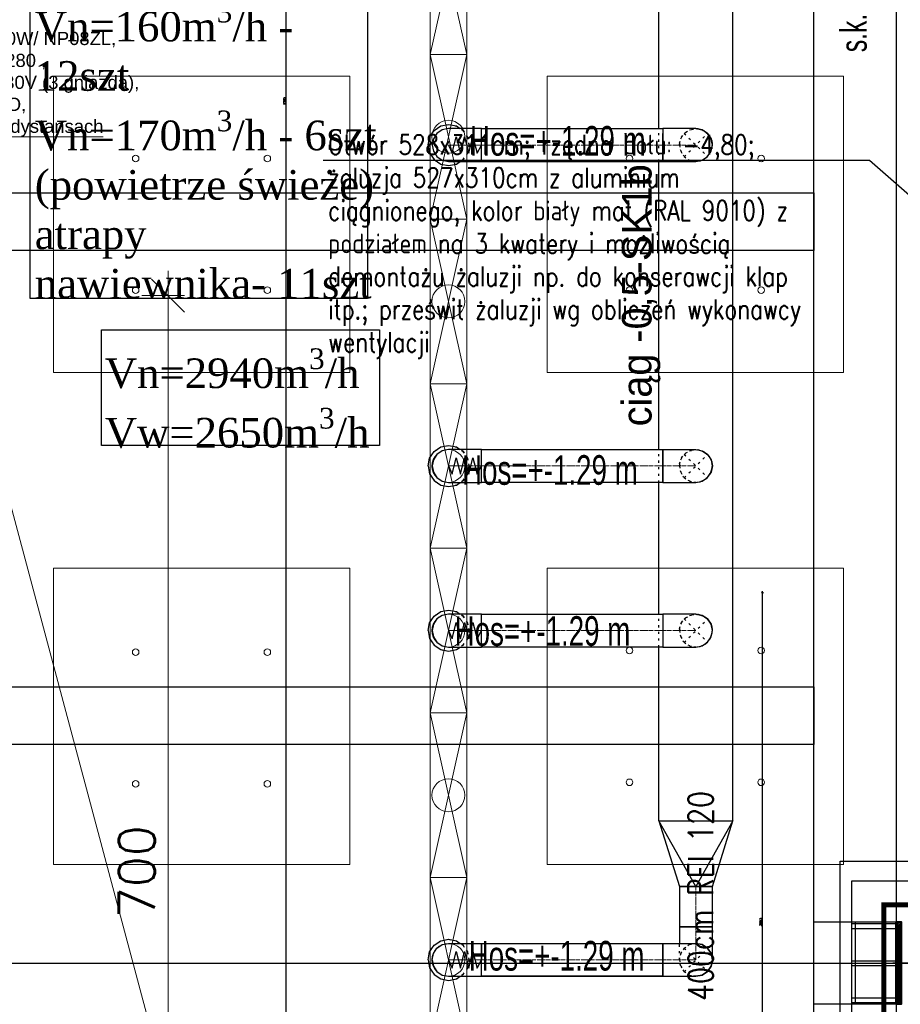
# Model space of a CAD drawing. Header units: centimetres. Extents: x -228435 to 46820, y -89367 to 152985.
# Tile 203 of 252: x 7856 to 13205, y 40750 to 46731. Entities that reach past the tile are written whole.
import ezdxf

# ---------------------------------------------------------------- set-up
doc = ezdxf.new("R2010")
doc.units = ezdxf.units.CM
doc.header["$LTSCALE"] = 50
doc.header["$PDMODE"] = 35
doc.header["$PDSIZE"] = 0.1
for name, pattern in [('CADVENT_CENTERLINE', [9.9, 7.4, -1, 0.5, -1]), ('CADVENT_HIDDEN', [0.8, 0.25, -0.55]), ('Kondygnacja  -0_5$0$HIDDEN', [9.525, 6.35, -3.175]), ('Kondygnacja  -0_5$0$HIDDEN2', [4.7625, 3.175, -1.5875]), ('Osie rzutów$0$DASHDOT2', [12.7, 6.35, -3.175, 0, -3.175])]:
    doc.linetypes.add(name, pattern=pattern)
doc.layers.get('0').update_dxf_attribs({"color": 8})
doc.layers.get('DEFPOINTS').update_dxf_attribs({"color": 8})
for name, color, linetype in [('01-103-Went PP_poziom-0_5$0$L_Nawiew', 3, 'Continuous'), ('bgde-nawiewDETAILS', 1, 'Continuous'), ('bgde-nawiewEXP', 1, 'Continuous'), ('bgde-nawiewHIDDEN', 1, 'Continuous'), ('bgde-tekst', 7, 'Continuous'), ('bgde_AJ_opis', 7, 'Continuous'), ('Kondygnacja  -0_5$0$ARCH_INFO_OPISY', 8, 'Continuous'), ('Kondygnacja  -0_5$0$ARCH_KONSTR_POWYŻEJ RZUTU', 8, 'Kondygnacja  -0_5$0$HIDDEN'), ('Kondygnacja  -0_5$0$ARCH_KONSTR_POWYŻEJ RZUTU_IST', 8, 'Kondygnacja  -0_5$0$HIDDEN2'), ('Kondygnacja  -0_5$0$ARCH_KONSTRUKCJA_NIEWIDOCZNA', 8, 'Continuous'), ('Kondygnacja  -0_5$0$ARCH_OKŁADZINA', 8, 'Continuous'), ('Kondygnacja  -0_5$0$ARCH_SŁUPY', 8, 'Continuous'), ('Kondygnacja -1$0$ARCH_INFO_OPISY', 8, 'Continuous'), ('Osie rzutów$0$ARCH_INFO_OSIE_IST', 8, 'Osie rzutów$0$DASHDOT2'), ('Osie rzutów$0$ARCH_INFO_OSIE_OPISY_IST', 8, 'Continuous')]:
    doc.layers.add(name, color=color, linetype=linetype)
for name, color, linetype, lineweight in [('bgde-nawiewCEN', 7, 'Continuous', 13), ('bgde_AJ_specyfikacja', 2, 'Continuous', 30), ('bgde_nawiewnik', 11, 'Continuous', 5), ('Kondygnacja  -0_5$0$ARCH_INFO_WYMIARY', 8, 'Continuous', 9), ('RYSUNKOWE_NIEDRUK', 8, 'Continuous', 9), ('SU Lampy kwadratowe  -05$0$ARCH_SUFITY_PODWIESZANE', 8, 'Continuous', 9), ('SYSTEMY AV', 8, 'Continuous', 13)]:
    doc.layers.add(name, color=color, linetype=linetype, lineweight=lineweight)
doc.styles.add('-1 sale konferencyjne$0$Arial', font='ARIAL.TTF')
doc.styles.add('Kondygnacja  -0_5$0$BIKTS', font='bikromsw.shx', dxfattribs={"width": 0.8})
doc.styles.add('Kondygnacja  -0_5$0$Romans', font='Romans.shx', dxfattribs={"width": 0.7})
doc.styles.add('Kondygnacja  -0_5$0$ROMANS-50-CM', font='romans.shx', dxfattribs={"width": 0.8, "height": 10})
doc.styles.add('Kondygnacja -1$0$ROMANS-50-CM', font='romans.shx', dxfattribs={"width": 0.8, "height": 10})
doc.styles.add('Kondygnacja -1$0$Standard', font='txt')
doc.styles.add('Romans', font='Romans.shx')
doc.dimstyles.new('Kondygnacja  -0_5$0$Wymiary 1-100', dxfattribs={"dimtxt": 12, "dimasz": 10, "dimexe": 5, "dimexo": 0, "dimgap": 4, "dimtad": 1, "dimrnd": 0.5, "dimzin": 12, "dimdsep": 46, "dimtxsty": 'Kondygnacja  -0_5$0$Romans', "dimblk": 'Kondygnacja  -0_5$0$_Oblique', "dimcen": 10, "dimdle": 10, "dimclrt": 55, "dimazin": 0, "dimtfac": 1, "dimtmove": 1, "dimatfit": 3, "dimfxl": 0, "dimtolj": 1, "dimtzin": 0, "dimarcsym": 0})
doc.dimstyles.new('Kondygnacja -1$0$ISO-25', dxfattribs={"dimtxt": 2.5, "dimasz": 2.5, "dimexe": 1.25, "dimexo": 0.625, "dimtad": 1, "dimtxsty": 'Kondygnacja -1$0$Standard', "dimcen": 2.5, "dimadec": 0, "dimazin": 0, "dimtfac": 1, "dimtmove": 0, "dimatfit": 3, "dimfxl": 0, "dimarcsym": 0})
doc.dimstyles.new('Wymiary 1-200', dxfattribs={"dimtxt": 22, "dimasz": 20, "dimexe": 10, "dimexo": 0, "dimgap": 8, "dimtad": 1, "dimrnd": 0.5, "dimzin": 12, "dimdsep": 46, "dimtxsty": 'Romans', "dimblk": 'OBLIQUE', "dimcen": 0.5, "dimdle": 15, "dimclrt": 55, "dimazin": 0, "dimtfac": 1, "dimtmove": 1, "dimatfit": 3, "dimfxl": 0, "dimtolj": 1, "dimtzin": 0, "dimarcsym": 0})

# ---------------------------------------------------------------- blocks, each defined once
blk = doc.blocks.new('Osie rzutów')
at = {"layer": 'Osie rzutów$0$ARCH_INFO_OSIE_IST', "ltscale": 10}
for p, q in [((4436.04, 8600), (15156.54, 8600)), ((13490, 8600), (13430, 8600))]:
    blk.add_line(p, q, dxfattribs=at)
blk = doc.blocks.new('SU Lampy kwadratowe  -05')
at = {"layer": 'SU Lampy kwadratowe  -05$0$ARCH_SUFITY_PODWIESZANE'}
for points in [[(12920, 9138.86), (13100, 9138.86), (13100, 8958.86), (12920, 8958.86)], [(13220, 9138.86), (13400, 9138.86), (13400, 8958.86), (13220, 8958.86)], [(12920, 8839.86), (13100, 8839.86), (13100, 8659.86), (12920, 8659.86)], [(13220, 8839.86), (13400, 8839.86), (13400, 8659.86), (13220, 8659.86)]]:
    blk.add_lwpolyline(points, close=True, dxfattribs=at)
for centre in [(12970, 9088.86), (13050, 9088.86), (13270, 9088.86), (13350, 9088.86), (12970, 9008.86), (13050, 9008.86), (13270, 9008.86), (13350, 9008.86), (12970, 8788.86), (13050, 8788.86), (13270, 8789.86), (13350, 8789.86), (12970, 8708.86), (13050, 8708.86), (13270, 8709.86), (13350, 8709.86)]:
    blk.add_circle(centre, 2, dxfattribs=at)
blk = doc.blocks.new('Kondygnacja  -0_5$0$_Oblique')
at = {"color": 0, "linetype": 'ByBlock', "lineweight": -2}
blk.add_line((-0.5, -0.5), (0.5, 0.5), dxfattribs=at)
blk = doc.blocks.new('*D116')
at = {"layer": 'DEFPOINTS', "color": 0}
for p in [(15452.3, 43250), (12366.3, 39250.3), (14822.3, 39250.3)]:
    blk.add_point(p, dxfattribs=at)
at = {"layer": 'Kondygnacja  -0_5$0$ARCH_INFO_WYMIARY', "color": 0, "lineweight": -2}
for p, q in [((12374.3, 43250), (12361.3, 43250)), ((12366.3, 43260), (12366.3, 39240.3)), ((12374.3, 39250.3), (12361.3, 39250.3))]:
    blk.add_line(p, q, dxfattribs=at)
at = {"layer": 'Kondygnacja  -0_5$0$ARCH_INFO_WYMIARY', "color": 0, "lineweight": -2, "xscale": 10, "yscale": 10, "zscale": 10}
for p, rotation in [((12366.3, 43250), 90), ((12366.3, 39250.3), 270)]:
    blk.add_blockref('Kondygnacja  -0_5$0$_Oblique', p, dxfattribs=dict(at, rotation=rotation))
at = {"layer": 'Kondygnacja  -0_5$0$ARCH_INFO_WYMIARY', "color": 55, "insert": (12356.3, 41250.1), "char_height": 12, "attachment_point": 5, "rotation": 90, "style": 'Kondygnacja  -0_5$0$Romans'}
blk.add_mtext('\\A1;3999.5', dxfattribs=at)
blk = doc.blocks.new('Kondygnacja  -0_5$0$konstrukcja istniejąca -0.5')
at = {"layer": 'Kondygnacja  -0_5$0$ARCH_KONSTR_POWYŻEJ RZUTU_IST', "ltscale": 10}
for p, q in [((13382, 8625), (13432, 8625)), ((13382, 8575), (13382, 8625)), ((13432, 8575), (13382, 8575))]:
    blk.add_line(p, q, dxfattribs=at)
for points in [[(13432, 9825), (13432, 4975), (13382, 4975)], [(13382, 8625), (13382, 9775)], [(12338, 9067.89), (13382, 9067.89), (13382, 9032.89), (12338, 9032.89)], [(13407, 8625), (13407, 8575)], [(13382, 7425), (13382, 8575)]]:
    blk.add_lwpolyline(points, dxfattribs=at)
at = {"layer": 'Kondygnacja  -0_5$0$ARCH_KONSTR_POWYŻEJ RZUTU_IST', "ltscale": 10, "elevation": 0}
blk.add_lwpolyline([(12338, 8767.89), (13382, 8767.89), (13382, 8732.89), (12338, 8732.89)], dxfattribs=at)
at = {"layer": 'Kondygnacja  -0_5$0$ARCH_KONSTR_POWYŻEJ RZUTU_IST', "style": 'Kondygnacja  -0_5$0$BIKTS', "width": 0.7}
blk.add_text('s.k. -1,565', height=16, rotation=90, dxfattribs=at).set_placement((13414.08, 9153.39))
blk = doc.blocks.new('*D197')
at = {"layer": 'DEFPOINTS', "color": 0}
for p in [(9196, 79785), (9474.1, 79785), (9196, 12690)]:
    blk.add_point(p, dxfattribs=at)
at = {"layer": 'Kondygnacja  -0_5$0$ARCH_INFO_WYMIARY', "color": 0, "lineweight": -2}
for p, q in [((9474.1, 12680), (9474.1, 79795)), ((9466.1, 79785), (9479.1, 79785)), ((9466.1, 12690), (9479.1, 12690))]:
    blk.add_line(p, q, dxfattribs=at)
at = {"layer": 'Kondygnacja  -0_5$0$ARCH_INFO_WYMIARY', "color": 0, "lineweight": -2, "xscale": 10, "yscale": 10, "zscale": 10}
for p, rotation in [((9474.1, 79785), 90), ((9474.1, 12690), 270)]:
    blk.add_blockref('Kondygnacja  -0_5$0$_Oblique', p, dxfattribs=dict(at, rotation=rotation))
at = {"layer": 'Kondygnacja  -0_5$0$ARCH_INFO_WYMIARY', "color": 55, "insert": (9464.1, 46237.5), "char_height": 12, "attachment_point": 5, "rotation": 90, "style": 'Kondygnacja  -0_5$0$Romans'}
blk.add_mtext('\\A1;67095', dxfattribs=at)
blk = doc.blocks.new('*D212')
at = {"layer": 'DEFPOINTS', "color": 0}
for p in [(-30586.3, 81900), (-30681.1, 12489.5), (9064, 12489.5)]:
    blk.add_point(p, dxfattribs=at)
at = {"layer": 'Kondygnacja  -0_5$0$ARCH_INFO_WYMIARY', "color": 0, "lineweight": -2}
for p, q in [((-30673.1, 81900), (-30686.1, 81900)), ((-30681.1, 81910), (-30681.1, 12479.5)), ((-30673.1, 12489.5), (-30686.1, 12489.5))]:
    blk.add_line(p, q, dxfattribs=at)
at = {"layer": 'Kondygnacja  -0_5$0$ARCH_INFO_WYMIARY', "color": 0, "lineweight": -2, "xscale": 10, "yscale": 10, "zscale": 10}
for p, rotation in [((-30681.1, 81900), 90), ((-30681.1, 12489.5), 270)]:
    blk.add_blockref('Kondygnacja  -0_5$0$_Oblique', p, dxfattribs=dict(at, rotation=rotation))
at = {"layer": 'Kondygnacja  -0_5$0$ARCH_INFO_WYMIARY', "color": 55, "insert": (-30691.1, 47194.8), "char_height": 12, "attachment_point": 5, "rotation": 90, "style": 'Kondygnacja  -0_5$0$Romans'}
blk.add_mtext('\\A1;69410.5', dxfattribs=at)
blk = doc.blocks.new('Kondygnacja -1$0$_Dot')
at = {"color": 0, "linetype": 'ByBlock', "lineweight": -2}
blk.add_line((-0.5, 0), (-1, 0), dxfattribs=at)
at = {"color": 0, "linetype": 'ByBlock', "const_width": 0.5}
blk.add_lwpolyline([(-0.25, 0, 1), (0.25, 0, 1)], format="xyb", close=True, dxfattribs=at)
blk = doc.blocks.new('_Oblique')
at = {"color": 0, "linetype": 'ByBlock', "lineweight": -2}
blk.add_line((-0.5, -0.5), (0.5, 0.5), dxfattribs=at)
blk = doc.blocks.new('*D249')
at = {"layer": 'DEFPOINTS', "color": 0}
for p in [(-630.08, 4005.51), (-753.43, 3305.51), (-470.31, 3305.51)]:
    blk.add_point(p, dxfattribs=at)
at = {"layer": 'SYSTEMY AV', "color": 0, "lineweight": -2}
for p, q in [((-470.31, 4020.51), (-470.31, 3290.51)), ((-486.31, 4005.51), (-460.31, 4005.51)), ((-486.31, 3305.51), (-460.31, 3305.51))]:
    blk.add_line(p, q, dxfattribs=at)
at = {"layer": 'SYSTEMY AV', "color": 0, "lineweight": -2, "xscale": 20, "yscale": 20, "zscale": 20}
for p, rotation in [((-470.31, 4005.51), 90), ((-470.31, 3305.51), 270)]:
    blk.add_blockref('_Oblique', p, dxfattribs=dict(at, rotation=rotation))
at = {"layer": 'SYSTEMY AV', "color": 55, "insert": (-489.31, 3655.51), "char_height": 22, "attachment_point": 5, "rotation": 90, "style": 'Romans'}
blk.add_mtext('\\A1;700', dxfattribs=at)
blk = doc.blocks.new('A$C066D7839')
at = {"layer": 'bgde_nawiewnik'}
for p, q in [((-50, -11.15), (-50, 11.15)), ((-50, 11.15), (50, 11.15)), ((-50, -11.15), (50, 11.15)), ((50, -11.15), (-50, 11.15)), ((50, 11.15), (50, -11.15)), ((50, -11.15), (-50, -11.15))]:
    blk.add_line(p, q, dxfattribs=at)
blk.add_circle((0, 0), 10, dxfattribs=at)
blk = doc.blocks.new('A$C59BE0B33')
at = {"layer": 'SYSTEMY AV'}
blk.add_line((-705.157, 4101.924), (-509.758, 4101.997), dxfattribs=at)
blk.add_lwpolyline([(-772.04, 3319.999), (-600, 4005.436), (-416.752, 3319.999)], dxfattribs=at)
at = {"layer": 'SYSTEMY AV', "insert": (-591.253, 4101.967), "char_height": 20, "width": 224.13601, "attachment_point": 8, "style": '-1 sale konferencyjne$0$Arial'}
blk.add_mtext('\\P{\\H0.4x;Projektor NEC NP 4100W/ NP08ZL, \\PWinda Ravell 280 , \\Pdoprowadzić:  zasilanie 230V (3 gniazda), sieć LAN, FO,\\Pmocowanie windy na dystansach }', dxfattribs=at)
at = {"layer": 'SYSTEMY AV'}
dim = blk.add_linear_dim(base=(-470.312, 3305.511), p1=(-630.082, 4005.511), p2=(-753.431, 3305.511), angle=90, dimstyle='Wymiary 1-200', dxfattribs=at)
dim.commit()
dim.dimension.update_dxf_attribs({"geometry": '*D249', "text_midpoint": (-489.312, 3655.511)})

msp = doc.modelspace()

# ---------------------------------------------------------------- hatches: boundary and pattern name
at = {"layer": 'Kondygnacja  -0_5$0$ARCH_SŁUPY', "lineweight": 40}
h = msp.add_hatch(dxfattribs=at)
h.set_pattern_fill('ANSI31', color=256, scale=3, style=0)
h.set_pattern_definition([(45, (1486.883, 8630.142), (-6.735192, 6.735192), [])])
h.paths.add_polyline_path([(13180, 40750), (13210, 40750), (13210, 41250), (13180, 41250)])

# ---------------------------------------------------------------- linework, layer by layer
at = {"layer": 'bgde-nawiewCEN', "linetype": 'CADVENT_CENTERLINE', "ltscale": 0.06}
for p, q in [((10461.284, 45969.937), (10460.81, 45969.937)), ((10462.41, 45969.937), (10461.284, 45969.937)), ((10464.602, 45969.937), (10462.41, 45969.937)), ((10468.217, 45969.937), (10464.602, 45969.937)), ((10473.61, 45969.937), (10468.217, 45969.937)), ((10481.136, 45969.937), (10473.61, 45969.937)), ((10491.15, 45969.937), (10481.136, 45969.937)), ((10504.01, 45969.937), (10491.15, 45969.937)), ((10520.069, 45969.937), (10504.01, 45969.937)), ((10539.684, 45969.937), (10520.069, 45969.937)), ((10563.21, 45969.937), (10539.684, 45969.937)), ((10591.002, 45969.937), (10563.21, 45969.937)), ((10642.113, 45969.937), (10591.002, 45969.937)), ((10660.81, 45969.937), (10642.113, 45969.937)), ((11763.122, 45969.937), (10660.81, 45969.937)), ((11763.122, 45969.937), (11963.122, 45969.937)), ((10461.284, 44020.052), (10460.81, 44020.052)), ((10462.41, 44020.052), (10461.284, 44020.052)), ((10464.602, 44020.052), (10462.41, 44020.052)), ((10468.217, 44020.052), (10464.602, 44020.052)), ((10473.61, 44020.052), (10468.217, 44020.052)), ((10481.136, 44020.052), (10473.61, 44020.052)), ((10491.15, 44020.052), (10481.136, 44020.052)), ((10504.01, 44020.052), (10491.15, 44020.052)), ((10520.069, 44020.052), (10504.01, 44020.052)), ((10539.684, 44020.052), (10520.069, 44020.052)), ((10563.21, 44020.052), (10539.684, 44020.052)), ((10591.002, 44020.052), (10563.21, 44020.052)), ((10642.113, 44020.052), (10591.002, 44020.052)), ((10660.81, 44020.052), (10642.113, 44020.052)), ((11763.122, 44020.052), (10660.81, 44020.052)), ((11763.122, 44020.052), (11963.122, 44020.052)), ((10461.284, 43019.937), (10460.81, 43019.937)), ((10462.41, 43019.937), (10461.284, 43019.937)), ((10464.602, 43019.937), (10462.41, 43019.937)), ((10468.217, 43019.937), (10464.602, 43019.937)), ((10473.61, 43019.937), (10468.217, 43019.937)), ((10481.136, 43019.937), (10473.61, 43019.937)), ((10491.15, 43019.937), (10481.136, 43019.937)), ((10504.01, 43019.937), (10491.15, 43019.937)), ((10520.069, 43019.937), (10504.01, 43019.937)), ((10539.684, 43019.937), (10520.069, 43019.937)), ((10563.21, 43019.937), (10539.684, 43019.937)), ((10591.002, 43019.937), (10563.21, 43019.937)), ((10642.113, 43019.937), (10591.002, 43019.937)), ((10660.81, 43019.937), (10642.113, 43019.937)), ((11763.122, 43019.937), (10660.81, 43019.937)), ((11763.122, 43019.937), (11963.122, 43019.937)), ((11963.122, 41464.937), (11963.122, 41219.937)), ((11963.122, 41219.937), (11963.122, 41019.937)), ((10461.284, 41019.937), (10460.81, 41019.937)), ((10462.41, 41019.937), (10461.284, 41019.937)), ((10464.602, 41019.937), (10462.41, 41019.937)), ((10468.217, 41019.937), (10464.602, 41019.937)), ((10473.61, 41019.937), (10468.217, 41019.937)), ((10481.136, 41019.937), (10473.61, 41019.937)), ((10491.15, 41019.937), (10481.136, 41019.937)), ((10504.01, 41019.937), (10491.15, 41019.937)), ((10520.069, 41019.937), (10504.01, 41019.937)), ((10539.684, 41019.937), (10520.069, 41019.937)), ((10563.21, 41019.937), (10539.684, 41019.937)), ((10591.002, 41019.937), (10563.21, 41019.937)), ((10642.113, 41019.937), (10591.002, 41019.937)), ((10660.81, 41019.937), (10642.113, 41019.937)), ((11763.122, 41019.937), (10660.81, 41019.937)), ((11763.122, 41019.937), (11963.122, 41019.937))]:
    msp.add_line(p, q, dxfattribs=at)
at = {"layer": 'bgde-nawiewDETAILS', "linetype": 'CADVENT_HIDDEN'}
for p, q in [((11892.412, 45899.227), (12033.833, 46040.648)), ((11892.412, 46040.648), (12033.833, 45899.227)), ((11892.412, 43949.341), (12033.833, 44090.763)), ((11892.412, 44090.763), (12033.833, 43949.341)), ((11892.412, 42949.227), (12033.833, 43090.648)), ((11892.412, 43090.648), (12033.833, 42949.227)), ((11892.412, 40949.227), (12033.833, 41090.648)), ((11892.412, 41090.648), (12033.833, 40949.227))]:
    msp.add_line(p, q, dxfattribs=at)
at = {"layer": 'bgde-nawiewEXP', "linetype": 'Continuous'}
for points in [[(11738.122, 41864.937), (12188.122, 41864.937), (12188.122, 48320.066)], [(11738.122, 46069.937), (11738.122, 46919.947)], [(10335.81, 45969.937), (10345.325, 46017.773), (10372.421, 46058.326), (10412.974, 46085.422), (10460.81, 46094.937), (10508.645, 46085.422), (10531.82, 46069.937)], [(10660.81, 45869.937), (10660.81, 46069.937), (11763.122, 46069.937), (11763.122, 46008.206)], [(11763.122, 45869.937), (11963.122, 45869.937), (12001.391, 45877.549), (12033.833, 45899.227), (12055.51, 45931.669), (12063.122, 45969.937), (12055.51, 46008.206), (12033.833, 46040.648), (12001.391, 46062.325), (11963.122, 46069.937), (11763.122, 46069.937), (11763.122, 45969.937)], [(11963.122, 46069.937), (12001.391, 46062.325), (12008.239, 46057.749)], [(11966.328, 46068.609), (11974.537, 46069.284), (12011.686, 46057.353), (12029.042, 46042.633)], [(10660.81, 45869.937), (11763.122, 45869.937), (11763.122, 46008.206)], [(11763.122, 46008.206), (11763.122, 46040.648)], [(11763.122, 46008.206), (11763.122, 45969.937)], [(12014.911, 46053.291), (12033.833, 46040.648), (12055.51, 46008.206), (12057.117, 46000.127)], [(12035.161, 46037.442), (12041.442, 46032.114), (12059.275, 45997.41), (12061.138, 45974.729)], [(10335.81, 45969.937), (10345.325, 45922.102), (10372.421, 45881.549), (10412.974, 45854.452), (10460.81, 45844.937), (10508.645, 45854.452), (10531.82, 45869.937)], [(11763.122, 45931.669), (11763.122, 45969.937)], [(11763.122, 45969.937), (11763.122, 45931.669)], [(12035.818, 45904.018), (12050.538, 45921.373), (12062.469, 45958.523), (12061.795, 45966.732)], [(12050.934, 45924.821), (12055.51, 45931.669), (12063.122, 45969.937), (12058.683, 45992.257)], [(11763.122, 45899.227), (11763.122, 45931.669)], [(11763.122, 45931.669), (11763.122, 45899.227)], [(11763.122, 45877.549), (11763.122, 45899.227)], [(11763.122, 45899.227), (11763.122, 45877.549)], [(11763.122, 45869.937), (11763.122, 45877.549)], [(11763.122, 45877.549), (11763.122, 45869.937)], [(11967.914, 45871.922), (11990.595, 45873.785), (12025.3, 45891.617), (12030.627, 45897.899)], [(11993.313, 45875.942), (12001.391, 45877.549), (12033.833, 45899.227), (12046.476, 45918.149)], [(11738.122, 44120.052), (11738.122, 45869.937)], [(11963.122, 45869.937), (11985.442, 45874.377)], [(10335.81, 44020.052), (10345.325, 44067.887), (10372.421, 44108.44), (10412.974, 44135.537), (10460.81, 44145.052), (10508.645, 44135.537), (10531.82, 44120.052)], [(11763.122, 43920.052), (11763.122, 44120.052), (11963.122, 44120.052), (12001.391, 44112.44), (12008.862, 44107.448)], [(11963.122, 44120.052), (12001.391, 44112.44), (12033.833, 44090.763), (12015.777, 44102.828)], [(11966.546, 44118.634), (11975.508, 44119.282), (12012.539, 44106.989), (12028.962, 44092.78)], [(12033.833, 44090.763), (12055.51, 44058.32), (12057.263, 44049.507)], [(12033.833, 44090.763), (12055.51, 44058.32), (12063.122, 44020.052), (12058.886, 44041.351)], [(12035.251, 44087.339), (12042.047, 44081.46), (12059.539, 44046.583), (12061.105, 44024.923)], [(10335.81, 44020.052), (10345.325, 43972.216), (10372.421, 43931.664), (10412.974, 43904.567), (10460.81, 43895.052), (10508.645, 43904.567), (10531.82, 43920.052)], [(12001.391, 43927.664), (12033.833, 43949.341), (12055.51, 43981.784), (12050.518, 43974.312)], [(12001.391, 43927.664), (12033.833, 43949.341), (12045.898, 43967.398)], [(12035.851, 43954.212), (12050.059, 43970.635), (12062.352, 44007.666), (12061.704, 44016.629)], [(11738.122, 43119.937), (11738.122, 43920.052)], [(11763.122, 43920.052), (11963.122, 43920.052), (11984.421, 43924.289)], [(11963.122, 43920.052), (12001.391, 43927.664), (11992.578, 43925.911)], [(11967.993, 43922.07), (11989.653, 43923.636), (12024.531, 43941.128), (12030.41, 43947.923)], [(10335.81, 43019.937), (10345.325, 43067.773), (10372.421, 43108.326), (10412.974, 43135.422), (10460.81, 43144.937), (10508.645, 43135.422), (10531.82, 43119.937)], [(11963.122, 43119.937), (12001.391, 43112.325), (12009.212, 43107.099)], [(11966.662, 43118.471), (11976.047, 43119.098), (12013.011, 43106.604), (12028.932, 43092.678)], [(12016.246, 43102.399), (12033.833, 43090.648), (12055.51, 43058.206), (12057.346, 43048.98)], [(12035.299, 43087.108), (12042.379, 43080.915), (12059.682, 43045.943), (12061.092, 43024.839)], [(10335.81, 43019.937), (10345.325, 42972.102), (10372.421, 42931.549), (10412.974, 42904.452), (10460.81, 42894.937), (10508.645, 42904.452), (10531.82, 42919.937)], [(12035.863, 42954.128), (12049.789, 42970.049), (12062.284, 43007.012), (12061.656, 43016.398)], [(12050.284, 42973.848), (12055.51, 42981.669), (12063.122, 43019.937), (12058.996, 43040.683)], [(11968.024, 42921.968), (11989.129, 42923.378), (12024.101, 42940.68), (12030.294, 42947.76)], [(11992.165, 42925.714), (12001.391, 42927.549), (12033.833, 42949.227), (12045.584, 42966.814)], [(11738.122, 41864.937), (11738.122, 42919.937)], [(11963.122, 42919.937), (11983.868, 42924.064)], [(11738.122, 41864.937), (11863.122, 41464.937), (12063.122, 41464.937), (12188.122, 41864.937)], [(11863.122, 41464.937), (12063.122, 41464.937)], [(11763.122, 40919.937), (11963.122, 40919.937), (12001.391, 40927.549), (12033.833, 40949.227), (12055.51, 40981.669), (12063.122, 41019.937), (12055.51, 41058.206), (12033.833, 41090.648), (12001.391, 41112.325), (11963.122, 41119.937), (12001.391, 41112.325), (12033.833, 41090.648), (12055.51, 41058.206), (12063.122, 41019.937), (12055.51, 40981.669), (12033.833, 40949.227), (12001.391, 40927.549), (11963.122, 40919.937), (12001.391, 40927.549), (12033.833, 40949.227), (12055.51, 40981.669), (12063.122, 41019.937), (12063.122, 41219.937), (11863.122, 41219.937), (11863.122, 41119.937)], [(10335.81, 41019.937), (10345.325, 41067.773), (10372.421, 41108.326), (10412.974, 41135.422), (10460.81, 41144.937), (10508.645, 41135.422), (10531.82, 41119.937)], [(10360.81, 41019.937), (10368.422, 41058.206), (10390.099, 41090.648), (10422.541, 41112.325), (10460.81, 41119.937), (10660.81, 41119.937), (10660.81, 41058.206)], [(10660.81, 41058.206), (10660.81, 41090.648)], [(11763.122, 40919.937), (11763.122, 41119.937), (11963.122, 41119.937), (12001.391, 41112.325), (12033.833, 41090.648), (12055.51, 41058.206), (12063.122, 41019.937)], [(10360.81, 41019.937), (10368.422, 40981.669), (10390.099, 40949.227), (10422.541, 40927.549), (10460.81, 40919.937), (10660.81, 40919.937), (10660.81, 41058.206)], [(10660.81, 41058.206), (10660.81, 41019.937)], [(10335.81, 41019.937), (10345.325, 40972.102), (10372.421, 40931.549), (10412.974, 40904.452), (10460.81, 40894.937), (10508.645, 40904.452), (10531.82, 40919.937)], [(10660.81, 40919.937), (11763.122, 40919.937)]]:
    msp.add_lwpolyline(points, dxfattribs=at)
for points in [[(10360.81, 45969.937), (10368.422, 45931.669), (10390.099, 45899.227), (10422.541, 45877.549), (10460.81, 45869.937), (10660.81, 45869.937), (10660.81, 46069.937), (10460.81, 46069.937), (10422.541, 46062.325), (10390.099, 46040.648), (10368.422, 46008.206)], [(10360.81, 44020.052), (10368.422, 43981.784), (10390.099, 43949.341), (10422.541, 43927.664), (10460.81, 43920.052), (10660.81, 43920.052), (10660.81, 44120.052), (10460.81, 44120.052), (10422.541, 44112.44), (10390.099, 44090.763), (10368.422, 44058.32)], [(10660.81, 43920.052), (10660.81, 44120.052), (11763.122, 44120.052), (11763.122, 43920.052)], [(12055.51, 43981.784), (12063.122, 44020.052)], [(10360.81, 43019.937), (10368.422, 42981.669), (10390.099, 42949.227), (10422.541, 42927.549), (10460.81, 42919.937), (10660.81, 42919.937), (10660.81, 43119.937), (10460.81, 43119.937), (10422.541, 43112.325), (10390.099, 43090.648), (10368.422, 43058.206)], [(10660.81, 42919.937), (10660.81, 43119.937), (11763.122, 43119.937), (11763.122, 42919.937)], [(11763.122, 42919.937), (11963.122, 42919.937), (12001.391, 42927.549), (12033.833, 42949.227), (12055.51, 42981.669), (12063.122, 43019.937), (12055.51, 43058.206), (12033.833, 43090.648), (12001.391, 43112.325), (11963.122, 43119.937), (11763.122, 43119.937), (11763.122, 42927.549)], [(11738.122, 41864.937), (12188.122, 41864.937), (11963.122, 41464.937)], [(11863.122, 41219.937), (12063.122, 41219.937), (12063.122, 41464.937), (11863.122, 41464.937)], [(10660.81, 40919.937), (10660.81, 41119.937), (11763.122, 41119.937), (11763.122, 40919.937)]]:
    msp.add_lwpolyline(points, close=True, dxfattribs=at)
at = {"layer": 'bgde-nawiewEXP'}
for points in [[(10460.81, 45969.937), (10482.107, 45919.937), (10507.469, 46019.937), (10532.69, 45919.937), (10557.974, 46019.937), (10583.509, 45919.937), (10608.869, 46019.937), (10634.327, 45919.937), (10660.81, 45969.937)], [(10460.81, 44020.052), (10482.107, 43970.052), (10507.469, 44070.052), (10532.69, 43970.052), (10557.974, 44070.052), (10583.509, 43970.052), (10608.869, 44070.052), (10634.327, 43970.052), (10660.81, 44020.052)], [(10460.81, 43019.937), (10482.107, 42969.937), (10507.469, 43069.937), (10532.69, 42969.937), (10557.974, 43069.937), (10583.509, 42969.937), (10608.869, 43069.937), (10634.327, 42969.937), (10660.81, 43019.937)], [(10460.81, 41019.937), (10482.107, 40969.937), (10507.469, 41069.937), (10532.69, 40969.937), (10557.974, 41069.937), (10583.509, 40969.937), (10608.869, 41069.937), (10634.327, 40969.937), (10660.81, 41019.937)]]:
    msp.add_lwpolyline(points, dxfattribs=at)
at = {"layer": 'bgde-nawiewHIDDEN', "linetype": 'CADVENT_HIDDEN'}
for points in [[(10335.81, 45969.937), (10345.325, 46017.773), (10372.421, 46058.326), (10412.974, 46085.422), (10460.81, 46094.937), (10508.645, 46085.422), (10549.198, 46058.326), (10531.82, 46069.937)], [(11738.122, 45869.937), (11738.122, 46069.937)], [(11863.122, 45969.937), (11870.734, 46008.206), (11892.412, 46040.648), (11924.854, 46062.325), (11963.122, 46069.937)], [(11863.776, 45981.352), (11875.707, 46018.501), (11900.945, 46048.257), (11935.65, 46066.09), (11966.328, 46068.609)], [(12008.239, 46057.749), (12014.911, 46053.291)], [(12029.042, 46042.633), (12035.161, 46037.442)], [(12057.117, 46000.127), (12058.683, 45992.257)], [(10335.81, 45969.937), (10345.325, 45922.102), (10372.421, 45881.549), (10412.974, 45854.452), (10460.81, 45844.937), (10508.645, 45854.452), (10549.198, 45881.549), (10531.82, 45869.937)], [(11863.122, 45969.937), (11870.734, 45931.669), (11892.412, 45899.227), (11924.854, 45877.549), (11963.122, 45869.937)], [(11863.776, 45981.352), (11866.97, 45942.465), (11884.803, 45907.76), (11914.559, 45882.521), (11951.708, 45870.591), (11967.914, 45871.922)], [(12061.138, 45974.729), (12061.795, 45966.732)], [(11985.442, 45874.377), (11993.313, 45875.942)], [(12030.627, 45897.899), (12035.818, 45904.018)], [(12046.476, 45918.149), (12050.934, 45924.821)], [(10335.81, 44020.052), (10345.325, 44067.887), (10372.421, 44108.44), (10412.974, 44135.537), (10460.81, 44145.052), (10508.645, 44135.537), (10549.198, 44108.44), (10531.82, 44120.052)], [(11738.122, 43920.052), (11738.122, 44120.052)], [(11863.122, 44020.052), (11870.734, 44058.32), (11892.412, 44090.763), (11924.854, 44112.44), (11963.122, 44120.052)], [(11863.892, 44032.438), (11876.186, 44069.468), (11901.714, 44098.976), (11936.592, 44116.468), (11966.546, 44118.634)], [(12008.862, 44107.448), (12015.777, 44102.828)], [(12028.962, 44092.78), (12035.251, 44087.339)], [(11863.892, 44032.438), (11866.706, 43993.521), (11884.198, 43958.644), (11913.706, 43933.115), (11950.737, 43920.822), (11967.993, 43922.07)], [(12057.263, 44049.507), (12058.886, 44041.351)], [(12061.105, 44024.923), (12061.704, 44016.629)], [(10335.81, 44020.052), (10345.325, 43972.216), (10372.421, 43931.664), (10412.974, 43904.567), (10460.81, 43895.052), (10508.645, 43904.567), (10549.198, 43931.664), (10531.82, 43920.052)], [(11863.122, 44020.052), (11870.734, 43981.784), (11892.412, 43949.341), (11924.854, 43927.664), (11963.122, 43920.052)], [(12045.898, 43967.398), (12050.518, 43974.312)], [(11984.421, 43924.289), (11992.578, 43925.911)], [(12030.41, 43947.923), (12035.851, 43954.212)], [(10335.81, 43019.937), (10345.325, 43067.773), (10372.421, 43108.326), (10412.974, 43135.422), (10460.81, 43144.937), (10508.645, 43135.422), (10549.198, 43108.326), (10531.82, 43119.937)], [(11738.122, 42919.937), (11738.122, 43119.937)], [(11863.122, 43019.937), (11870.734, 43058.206), (11892.412, 43090.648), (11924.854, 43112.325), (11963.122, 43119.937)], [(11863.961, 43032.862), (11876.456, 43069.826), (11902.144, 43099.194), (11937.116, 43116.496), (11966.662, 43118.471)], [(12009.212, 43107.099), (12016.246, 43102.399)], [(12028.932, 43092.678), (12035.299, 43087.108)], [(10335.81, 43019.937), (10345.325, 42972.102), (10372.421, 42931.549), (10412.974, 42904.452), (10460.81, 42894.937), (10508.645, 42904.452), (10549.198, 42931.549), (10531.82, 42919.937)], [(11863.122, 43019.937), (11870.734, 42981.669), (11892.412, 42949.227), (11924.854, 42927.549), (11963.122, 42919.937)], [(11863.961, 43032.862), (11866.563, 42993.931), (11883.866, 42958.959), (11913.234, 42933.27), (11950.197, 42920.776), (11968.024, 42921.968)], [(12057.346, 43048.98), (12058.996, 43040.683)], [(12061.092, 43024.839), (12061.656, 43016.398)], [(12030.294, 42947.76), (12035.863, 42954.128)], [(12045.584, 42966.814), (12050.284, 42973.848)], [(11983.868, 42924.064), (11992.165, 42925.714)], [(10335.81, 41019.937), (10345.325, 41067.773), (10372.421, 41108.326), (10412.974, 41135.422), (10460.81, 41144.937), (10508.645, 41135.422), (10549.198, 41108.326), (10531.82, 41119.937)], [(11863.122, 41019.937), (11863.122, 41119.937)], [(10335.81, 41019.937), (10345.325, 40972.102), (10372.421, 40931.549), (10412.974, 40904.452), (10460.81, 40894.937), (10508.645, 40904.452), (10549.198, 40931.549), (10531.82, 40919.937)]]:
    msp.add_lwpolyline(points, dxfattribs=at)
for points in [[(10549.198, 45881.549), (10576.295, 45922.102), (10585.81, 45969.937), (10576.295, 46017.773), (10549.198, 46058.326), (10576.295, 46017.773), (10585.81, 45969.937), (10576.295, 45922.102)], [(10549.198, 43931.664), (10576.295, 43972.216), (10585.81, 44020.052), (10576.295, 44067.887), (10549.198, 44108.44), (10576.295, 44067.887), (10585.81, 44020.052), (10576.295, 43972.216)], [(10549.198, 42931.549), (10576.295, 42972.102), (10585.81, 43019.937), (10576.295, 43067.773), (10549.198, 43108.326), (10576.295, 43067.773), (10585.81, 43019.937), (10576.295, 42972.102)], [(10549.198, 40931.549), (10576.295, 40972.102), (10585.81, 41019.937), (10576.295, 41067.773), (10549.198, 41108.326), (10576.295, 41067.773), (10585.81, 41019.937), (10576.295, 40972.102)], [(11863.122, 41019.937), (11870.734, 41058.206), (11892.412, 41090.648), (11924.854, 41112.325), (11963.122, 41119.937), (11924.854, 41112.325), (11892.412, 41090.648), (11870.734, 41058.206)], [(11863.122, 41019.937), (11870.734, 40981.669), (11892.412, 40949.227), (11924.854, 40927.549), (11963.122, 40919.937), (11924.854, 40927.549), (11892.412, 40949.227), (11870.734, 40981.669)]]:
    msp.add_lwpolyline(points, close=True, dxfattribs=at)
at = {"layer": 'bgde_AJ_opis'}
msp.add_lwpolyline([(7919.22, 48037.576), (9967.917, 48037.576), (9967.917, 45038.137), (7919.22, 45038.137)], close=True, dxfattribs=at)
at = {"layer": 'bgde_AJ_opis', "elevation": 1920}
msp.add_lwpolyline([(8352.054, 44846.831), (10040.751, 44846.831), (10040.751, 44145.366), (8352.054, 44145.366)], close=True, dxfattribs=at)
at = {"layer": 'Kondygnacja  -0_5$0$ARCH_KONSTRUKCJA_NIEWIDOCZNA'}
msp.add_lwpolyline([(14010, 41500), (14010, 40500), (12910, 40500), (12910, 41500)], close=True, dxfattribs=at)
for points in [[(13180, 41500), (13180, 41250)], [(12910, 41240), (13180, 41240)], [(12910, 41210), (13180, 41210)], [(12910, 41015), (13180, 41015)], [(12910, 40985), (13180, 40985)], [(12910, 40790), (13180, 40790)], [(12910, 40760), (13180, 40760)], [(13180, 40750), (13180, 40500)]]:
    msp.add_lwpolyline(points, dxfattribs=at)
at = {"layer": 'Kondygnacja  -0_5$0$ARCH_OKŁADZINA'}
msp.add_lwpolyline([(13730, 40380), (12840, 40380), (12840, 41620), (13335, 41620)], dxfattribs=at)
at = {"layer": 'Kondygnacja  -0_5$0$ARCH_SŁUPY', "const_width": 30}
msp.add_lwpolyline([(13105, 41355), (13815, 41355), (13815, 40645), (13105, 40645)], close=True, dxfattribs=at)
at = {"layer": 'Kondygnacja  -0_5$0$ARCH_SŁUPY', "lineweight": 40}
msp.add_lwpolyline([(13180, 41250), (13210, 41250), (13210, 40750), (13180, 40750)], close=True, dxfattribs=at)

# ---------------------------------------------------------------- block references
at = {"layer": '01-103-Went PP_poziom-0_5$0$L_Nawiew', "xscale": 10, "yscale": 10, "zscale": 10, "rotation": 270}
for p in [(10459.883, 47019.953, -360.029), (10459.883, 46019.953, -360.029), (10459.883, 45019.953, -360.029), (10459.883, 44019.953, -360.029), (10459.883, 43019.953, -360.029), (10459.883, 42019.953, -360.029), (10459.883, 41019.953, -360.029)]:
    msp.add_blockref('A$C066D7839', p, dxfattribs=at)
at = {"layer": 'Kondygnacja  -0_5$0$ARCH_KONSTR_POWYŻEJ RZUTU', "xscale": 10, "yscale": 10, "zscale": 10}
msp.add_blockref('Kondygnacja  -0_5$0$konstrukcja istniejąca -0.5', (-121140, -45000), dxfattribs=at)
at = {"layer": 'Osie rzutów$0$ARCH_INFO_OSIE_OPISY_IST', "xscale": 10, "yscale": 10, "zscale": 10}
msp.add_blockref('Osie rzutów', (-121140, -45000), dxfattribs=at)
at = {"layer": 'RYSUNKOWE_NIEDRUK', "lineweight": 13, "xscale": 10, "yscale": 10, "zscale": 10}
msp.add_blockref('A$C59BE0B33', (13460, 5000), dxfattribs=at)
msp.add_blockref('A$C59BE0B33', (13460, 5000), dxfattribs=at)
at = {"layer": 'SU Lampy kwadratowe  -05$0$ARCH_SUFITY_PODWIESZANE', "xscale": 10, "yscale": 10, "zscale": 10}
msp.add_blockref('SU Lampy kwadratowe  -05', (-121140, -45000), dxfattribs=at)

# ---------------------------------------------------------------- texts
at = {"layer": 'bgde-tekst', "width": 0.7}
for p in [(10590.671, 45904.994, -172.959), (10542.346, 43905.785, -1162.988), (10497.343, 42927.599, -1162.988), (10582.785, 40954.994, -172.959)]:
    msp.add_text('Hos=+-1.29 m ', height=180, dxfattribs=at).set_placement(p)
at = {"layer": 'bgde_AJ_opis', "char_height": 180, "attachment_point": 1}
for s, insert, width in [('\\A1;{\\fTimes New Roman|b0|i0|c238|p18;nawiewniki szczelinowe Loximide typ KM-3\\PVn=160m\\H0.7x;\\S3^ ;\\H1.429x;/h - 12szt \\P\\H0.9997x;Vn=170m\\H0.7x;\\S3^ ;\\H1.429x;/h - 6szt \\P(powietrze świeże)\\Patrapy nawiewnika- 11szt}', (7947.111, 48041.048), 2080.39818), ('\\A1;{\\fTimes New Roman|b0|i0|c238|p18;Vn=2940m\\H0.7x;\\S3^ ;\\H1.4286x;/h\\PVw=2650m\\H0.7x;\\S3^ ;\\H1.4286x;/h}', (8372.232, 44734.703, 1920), 550.56944)]:
    msp.add_mtext(s, dxfattribs=dict(at, insert=insert, width=width))
at = {"layer": 'bgde_AJ_specyfikacja', "insert": (11513.747, 44260.929, -2580), "char_height": 180, "width": 1592.06181, "attachment_point": 1, "rotation": 90}
msp.add_mtext('ciąg -0,5-SK1b', dxfattribs=at)
at = {"layer": 'Kondygnacja  -0_5$0$ARCH_INFO_OPISY', "insert": (11916.979, 39416.953), "char_height": 150, "width": 6265.3268, "attachment_point": 1, "rotation": 90, "style": 'Kondygnacja  -0_5$0$ROMANS-50-CM'}
msp.add_mtext('Pas na długości 400cm REI 120', dxfattribs=at)
at = {"layer": 'Kondygnacja -1$0$ARCH_INFO_OPISY', "insert": (9728.932, 46032.257), "char_height": 120, "width": 3216.0776, "attachment_point": 1, "style": 'Kondygnacja -1$0$ROMANS-50-CM'}
msp.add_mtext('Otwór 528x311cm; rzędna dołu: -4,80;\\Pżaluzja 527x310cm z aluminium ciągnionego, kolor biały mat (RAL 9010) z podziałem na 3 kwatery i możliwością demontażu żaluzji np. do konserawcji klap itp.; prześwit żaluzji wg obliczeń wykonawcy wentylacji', dxfattribs=at)

# ---------------------------------------------------------------- dimensions: what is measured, and where the dimension line sits
at = {"layer": 'Kondygnacja  -0_5$0$ARCH_INFO_WYMIARY'}
for base, p1, p2, picture, middle in [((-30681.114, 12489.5), (-30586.301, 81900), (9064, 12489.5), '*D212', (-30691.114, 47194.75)), ((9474.093, 79785), (9196, 12690), (9196, 79785), '*D197', (9464.093, 46237.5))]:
    dim = msp.add_linear_dim(base=base, p1=p1, p2=p2, angle=90, dimstyle='Kondygnacja  -0_5$0$Wymiary 1-100', dxfattribs=at)
    dim.commit()
    dim.dimension.update_dxf_attribs({"geometry": picture, "text_midpoint": middle})
dim = msp.add_linear_dim(base=(12366.284, 39250.282), p1=(15452.302, 43250), p2=(14822.302, 39250.282), angle=90, dimstyle='Kondygnacja  -0_5$0$Wymiary 1-100', dxfattribs=at)
dim.commit()
dim.dimension.update_dxf_attribs({"geometry": '*D116', "text_midpoint": (12366.284, 41250.141), "dimtype": 160})

# ---------------------------------------------------------------- leaders
at = {"layer": 'Kondygnacja -1$0$ARCH_INFO_OPISY'}
msp.add_leader([(14936.034, 44200), (13017.605, 45874.887), (9698.718, 45874.887)], dimstyle='Kondygnacja -1$0$ISO-25', override={"dimscale": 5, "dimasz": 2, "dimtad": 0, "dimldrblk": 'Kondygnacja -1$0$_Dot'}, dxfattribs=at)

doc.saveas('drawing.dxf')
